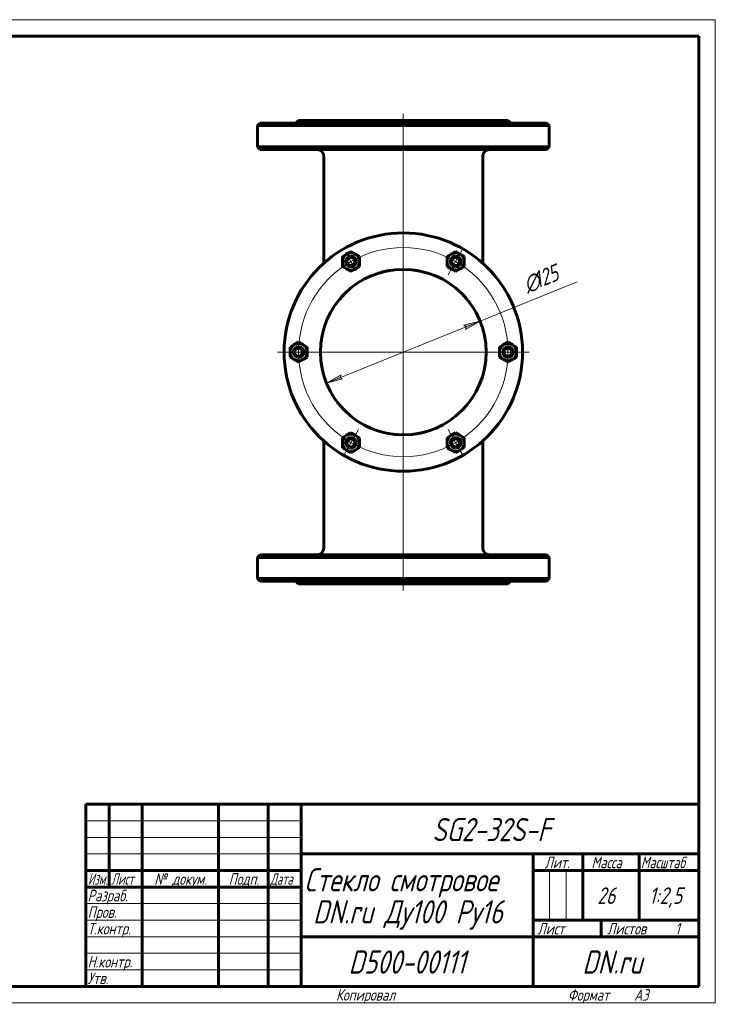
# Model space of a CAD drawing. Header units: millimetres. Extents: x 0 to 420, y -20 to 297.
# Tile 5 of 5: x 210 to 420, y 0 to 297. Entities that reach past the tile are written whole.
import ezdxf

# ---------------------------------------------------------------- set-up
doc = ezdxf.new("R2010")
doc.units = ezdxf.units.MM
doc.layers.add('Системный слой', color=7, linetype='Continuous')
doc.layers.add('Системный слой (1)', color=7, linetype='Continuous', true_color=0x6c6c6c)
doc.styles.add('KDIMTEXTSTYLE', font='GOST_AU.SHX', dxfattribs={"width": 0.96, "oblique": 15, "height": 5})
doc.styles.add('KTEXTSTYLE', font='GOST_AU.SHX', dxfattribs={"width": 0.96, "height": 5})
doc.dimstyles.new('KDIMSTYLE (0.40)', dxfattribs={"dimtxt": 5, "dimasz": 1, "dimexe": 2, "dimexo": 0, "dimgap": 1, "dimtad": 1, "dimlfac": 2.5, "dimtxsty": 'KDIMTEXTSTYLE', "dimsah": 1, "dimcen": 0, "dimdle": 1, "dimadec": 0, "dimazin": 0, "dimtfac": 0.667, "dimtmove": 0, "dimatfit": 3, "dimfxl": 1, "dimtvp": 1, "dimtolj": 1, "dimtzin": 0, "dimarcsym": 0})

# ---------------------------------------------------------------- blocks, each defined once
blk = doc.blocks.new('D6')
at = {"layer": 'Системный слой (1)'}
for points in [[(344.6, 203.46), (348.99, 205.94), (344.11, 204.68), (344.82, 204.26)], [(307.5, 188.5), (306.79, 188.93), (307.01, 189.72), (302.62, 187.24)]]:
    blk.add_hatch(color=7, dxfattribs=at).paths.add_polyline_path(points)
at = {"layer": 'Системный слой (1)', "color": 7, "lineweight": 18, "true_color": 0xffffff}
for p, q in [((302.62, 187.24), (348.99, 205.94)), ((344.11, 204.68), (348.99, 205.94)), ((348.99, 205.94), (344.6, 203.46)), ((344.82, 204.26), (344.11, 204.68)), ((344.6, 203.46), (344.82, 204.26)), ((302.62, 187.24), (307.01, 189.72)), ((307.5, 188.5), (302.62, 187.24)), ((307.01, 189.72), (306.79, 188.93)), ((306.79, 188.93), (307.5, 188.5))]:
    blk.add_line(p, q, dxfattribs=at)
blk.add_wipeout([(363.85, 213.01), (361.09, 219.86), (372.84, 224.6), (375.6, 217.75)]).dxf.layer = 'Системный слой (1)'
blk.add_line((348.99, 205.94), (378.32, 217.77), dxfattribs=at)
at = {"layer": 'Системный слой (1)', "color": 7, "char_height": 5, "attachment_point": 1, "rotation": 21.9614, "style": 'KTEXTSTYLE'}
for s, insert in [('\\H5.0;\\W1.000;\\Q15;\\Q15;\\W0.960;125', (364.46, 220.36)), ('\\H5.0;\\W1.000;\\Q15;\\Q15;\\W0.960;∅', (361.39, 219.12))]:
    blk.add_mtext(s, dxfattribs=dict(at, insert=insert))
blk = doc.blocks.new('KDIMARROW_01')
at = {"layer": 'Системный слой'}
blk.add_hatch(color=0, dxfattribs=at).paths.add_polyline_path([(0, 0), (-5, 0.66), (-4.5, 0), (-5, -0.66)])
at = {"layer": 'Системный слой', "color": 0, "lineweight": 18}
for p, q in [((-4.5, 0), (-5, 0.66)), ((-5, 0.66), (0, 0)), ((0, 0), (-5, -0.66)), ((-5, -0.66), (-4.5, 0))]:
    blk.add_line(p, q, dxfattribs=at)
at = {"layer": 'Системный слой (1)', "color": 0, "lineweight": 18}
blk.add_line((116.18, 196.59), (115.78, 196.59), dxfattribs=at)
blk = doc.blocks.new('U59')
at = {"layer": 'Системный слой (1)', "color": 143, "lineweight": 60, "true_color": 0x33acca}
for p, q in [((344.02, 179.46), (343.89, 179.33)), ((344.14, 179.59), (344.02, 179.46)), ((344.26, 179.72), (344.14, 179.59))]:
    blk.add_line(p, q, dxfattribs=at)
blk = doc.blocks.new('U60')
at = {"layer": 'Системный слой (1)', "color": 143, "lineweight": 60, "true_color": 0x33acca}
for p, q in [((326.79, 221.57), (328.05, 221.49)), ((328.05, 221.49), (329.29, 221.35)), ((329.29, 221.35), (330.52, 221.14))]:
    blk.add_line(p, q, dxfattribs=at)
blk = doc.blocks.new('U61')
at = {"layer": 'Системный слой (1)', "color": 143, "lineweight": 60, "true_color": 0x33acca}
for p, q in [((344.02, 179.46), (343.89, 179.33)), ((344.14, 179.59), (344.02, 179.46)), ((344.26, 179.72), (344.14, 179.59))]:
    blk.add_line(p, q, dxfattribs=at)
blk = doc.blocks.new('U62')
at = {"layer": 'Системный слой (1)', "color": 143, "lineweight": 60, "true_color": 0x33acca}
for p, q in [((332.53, 172.51), (331.52, 172.25)), ((330.48, 172.03), (329.41, 171.85)), ((331.52, 172.25), (330.48, 172.03))]:
    blk.add_line(p, q, dxfattribs=at)
blk = doc.blocks.new('U63')
at = {"layer": 'Системный слой (1)', "color": 143, "lineweight": 60, "true_color": 0x33acca}
for p, q in [((316.71, 219.88), (317.77, 220.27)), ((317.77, 220.27), (319.56, 220.8)), ((319.56, 220.8), (321.44, 221.21)), ((321.44, 221.21), (322.17, 221.33))]:
    blk.add_line(p, q, dxfattribs=at)
blk = doc.blocks.new('U64')
at = {"layer": 'Системный слой (1)', "color": 143, "lineweight": 60, "true_color": 0x33acca}
for p, q in [((305.97, 181.38), (305.89, 181.48)), ((306.05, 181.28), (305.97, 181.38)), ((306.13, 181.17), (306.05, 181.28))]:
    blk.add_line(p, q, dxfattribs=at)
blk = doc.blocks.new('U65')
at = {"layer": 'Системный слой (1)', "color": 143, "lineweight": 60, "true_color": 0x33acca}
for p, q in [((307.07, 213.14), (307.25, 213.35)), ((307.25, 213.35), (307.45, 213.56)), ((307.45, 213.56), (307.65, 213.78))]:
    blk.add_line(p, q, dxfattribs=at)
blk = doc.blocks.new('U66')
at = {"layer": 'Системный слой (1)', "color": 143, "lineweight": 60, "true_color": 0x33acca}
for p, q in [((343.94, 213.81), (344.04, 213.7)), ((344.04, 213.7), (344.14, 213.59)), ((344.14, 213.59), (344.24, 213.48))]:
    blk.add_line(p, q, dxfattribs=at)
blk = doc.blocks.new('U67')
at = {"layer": 'Системный слой (1)', "color": 143, "lineweight": 60, "true_color": 0x33acca}
for p, q in [((316.71, 219.88), (317.77, 220.27)), ((317.77, 220.27), (319.56, 220.8)), ((319.56, 220.8), (321.44, 221.21)), ((321.44, 221.21), (322.17, 221.33))]:
    blk.add_line(p, q, dxfattribs=at)
blk = doc.blocks.new('U68')
at = {"layer": 'Системный слой (1)', "color": 143, "lineweight": 60, "true_color": 0x33acca}
for p, q in [((307.45, 179.63), (307.32, 179.77)), ((307.58, 179.48), (307.45, 179.63)), ((307.71, 179.34), (307.58, 179.48))]:
    blk.add_line(p, q, dxfattribs=at)
blk = doc.blocks.new('U69')
at = {"layer": 'Системный слой (1)', "color": 143, "lineweight": 60, "true_color": 0x33acca}
for p, q in [((322.66, 171.79), (321.35, 171.99)), ((323.99, 171.66), (322.66, 171.79)), ((325.33, 171.6), (323.99, 171.66))]:
    blk.add_line(p, q, dxfattribs=at)
blk = doc.blocks.new('U70')
at = {"layer": 'Системный слой (1)', "color": 143, "lineweight": 60, "true_color": 0x33acca}
for p, q in [((343.94, 213.81), (344.04, 213.7)), ((344.04, 213.7), (344.14, 213.59)), ((344.14, 213.59), (344.24, 213.48))]:
    blk.add_line(p, q, dxfattribs=at)
blk = doc.blocks.new('U71')
at = {"layer": 'Системный слой (1)', "color": 143, "lineweight": 60, "true_color": 0x33acca}
for p, q in [((345.52, 211.97), (345.61, 211.86)), ((345.61, 211.86), (345.68, 211.76)), ((345.68, 211.76), (345.75, 211.67))]:
    blk.add_line(p, q, dxfattribs=at)
blk = doc.blocks.new('U72')
at = {"layer": 'Системный слой (1)', "color": 143, "lineweight": 60, "true_color": 0x33acca}
for p, q in [((326.79, 221.57), (328.05, 221.49)), ((328.05, 221.49), (329.29, 221.35)), ((329.29, 221.35), (330.52, 221.14))]:
    blk.add_line(p, q, dxfattribs=at)
blk = doc.blocks.new('U73')
at = {"layer": 'Системный слой (1)', "color": 143, "lineweight": 60, "true_color": 0x33acca}
for p, q in [((305.97, 181.38), (305.89, 181.48)), ((306.05, 181.28), (305.97, 181.38)), ((306.13, 181.17), (306.05, 181.28))]:
    blk.add_line(p, q, dxfattribs=at)
blk = doc.blocks.new('U74')
at = {"layer": 'Системный слой (1)', "color": 143, "lineweight": 60, "true_color": 0x33acca}
for p, q in [((345.52, 211.97), (345.61, 211.86)), ((345.61, 211.86), (345.68, 211.76)), ((345.68, 211.76), (345.75, 211.67))]:
    blk.add_line(p, q, dxfattribs=at)
blk = doc.blocks.new('U75')
at = {"layer": 'Системный слой (1)', "color": 143, "lineweight": 60, "true_color": 0x33acca}
for p, q in [((307.45, 179.63), (307.32, 179.77)), ((307.58, 179.48), (307.45, 179.63)), ((307.71, 179.34), (307.58, 179.48))]:
    blk.add_line(p, q, dxfattribs=at)
blk = doc.blocks.new('U76')
at = {"layer": 'Системный слой (1)', "color": 143, "lineweight": 60, "true_color": 0x33acca}
for p, q in [((322.73, 171.78), (321.46, 171.97)), ((324.02, 171.66), (322.73, 171.78)), ((325.33, 171.6), (324.02, 171.66))]:
    blk.add_line(p, q, dxfattribs=at)
blk = doc.blocks.new('U77')
at = {"layer": 'Системный слой (1)', "color": 143, "lineweight": 60, "true_color": 0x33acca}
for p, q in [((307.07, 213.14), (307.25, 213.35)), ((307.25, 213.35), (307.45, 213.56)), ((307.45, 213.56), (307.65, 213.78))]:
    blk.add_line(p, q, dxfattribs=at)
blk = doc.blocks.new('U78')
at = {"layer": 'Системный слой (1)', "color": 143, "lineweight": 60, "true_color": 0x33acca}
for p, q in [((332.53, 172.51), (331.52, 172.25)), ((330.48, 172.03), (329.41, 171.85)), ((331.52, 172.25), (330.48, 172.03))]:
    blk.add_line(p, q, dxfattribs=at)
blk = doc.blocks.new('U79')
at = {"layer": 'Системный слой (1)', "color": 30, "lineweight": 18, "true_color": 0xff8000}
for q in [(325.81, 234.59), (287.81, 196.59), (363.81, 196.59), (325.81, 158.59)]:
    blk.add_line((325.81, 196.59), q, dxfattribs=at)
blk = doc.blocks.new('U80')
at = {"layer": 'Системный слой (1)', "color": 30, "lineweight": 18, "true_color": 0xff8000}
for p, q in [((310.01, 223.96), (308.41, 226.73)), ((341.61, 223.96), (343.91, 227.94)), ((311.61, 221.19), (310.01, 223.96)), ((339.31, 219.98), (341.61, 223.96)), ((294.21, 196.59), (289.61, 196.59)), ((298.81, 196.59), (294.21, 196.59)), ((352.81, 196.59), (357.41, 196.59)), ((357.41, 196.59), (362.01, 196.59)), ((312.31, 173.21), (310.01, 169.23)), ((339.31, 173.21), (341.61, 169.23)), ((310.01, 169.23), (307.71, 165.24)), ((341.61, 169.23), (343.91, 165.24))]:
    blk.add_line(p, q, dxfattribs=at)
for start, end in [(60, 120), (120, 180), (0, 60), (180, 240), (300, 0), (240, 300)]:
    blk.add_arc((325.81, 196.59), 31.6, start, end, dxfattribs=at)
blk = doc.blocks.new('U81')
at = {"color": 7, "lineweight": 18, "true_color": 0xffffff}
for p, q in [((0, 0), (0, 297)), ((0, 297), (420, 297)), ((420, 297), (420, 0)), ((230, 55), (295, 55)), ((230, 50), (295, 50)), ((230, 45), (295, 45)), ((369.96, 25), (369.96, 40)), ((374.98, 25), (374.98, 40)), ((230, 30), (295, 30)), ((230, 25), (295, 25)), ((230, 20), (295, 20)), ((230, 15), (295, 15)), ((230, 10), (295, 10)), ((420, 0), (0, 0))]:
    blk.add_line(p, q, dxfattribs=at)
at = {"color": 143, "lineweight": 60, "true_color": 0x33acca}
for p, q in [((8, 172), (8, 292)), ((20, 292), (8, 292)), ((13, 172), (13, 292)), ((20, 5), (20, 292)), ((20, 292), (415, 292)), ((90, 292), (90, 278)), ((415, 292), (415, 5)), ((90, 278), (20, 278)), ((20, 232), (8, 232)), ((20, 172), (8, 172)), ((8, 5), (8, 150)), ((20, 150), (8, 150)), ((13, 5), (13, 150)), ((20, 115), (8, 115)), ((20, 90), (8, 90)), ((20, 65), (8, 65)), ((230, 60), (415, 60)), ((230, 5), (230, 60)), ((237, 35), (237, 60)), ((247, 5), (247, 60)), ((270, 5), (270, 60)), ((285, 5), (285, 60)), ((295, 5), (295, 60)), ((295, 45), (415, 45)), ((365, 5), (365, 45)), ((380, 25), (380, 45)), ((397, 25), (397, 45)), ((230, 40), (295, 40)), ((365, 40), (380, 40)), ((380, 40), (415, 40)), ((230, 35), (295, 35)), ((20, 30), (8, 30)), ((365, 25), (415, 25)), ((385.57, 20), (385.57, 25)), ((295, 20), (365, 20)), ((365, 20), (415, 20)), ((20, 5), (8, 5)), ((415, 5), (20, 5))]:
    blk.add_line(p, q, dxfattribs=at)
at = {"color": 7, "attachment_point": 1, "style": 'KTEXTSTYLE'}
for s, insert, char_height, rotation in [('\\H5.0;\\W1.000;\\Q15;\\Q15;\\W0.960;\\H7.00;SG2-32S-F', (75.44, 281.64), 7, 180), ('\\H5.0;\\W1.000;\\Q15;\\Q15;\\W0.960;\\H3.50;Перв. примен.', (8.82, 250.52), 3.5, 90), ('\\H5.0;\\W1.000;\\Q15;\\Q15;\\W0.960;\\H3.50;Справ. №', (8.82, 193.63), 3.5, 90), ('\\H5.0;\\W1.000;\\Q15;\\Q15;\\W0.960;\\H3.50;Подп. и дата', (8.82, 120.66), 3.5, 90), ('\\H5.0;\\W1.000;\\Q15;\\Q15;\\W0.960;\\H3.50;Инв. № дубл.', (8.82, 91.57), 3.5, 90), ('\\H5.0;\\W1.000;\\Q15;\\Q15;\\W0.960;\\H3.50;Взам. инв. №', (8.82, 65.8), 3.5, 90), ('\\H5.0;\\W1.000;\\Q15;\\Q15;\\W0.960;\\H3.50;Подп. и дата', (8.82, 35.66), 3.5, 90), ('\\H5.0;\\W1.000;\\Q15;\\Q15;\\W0.960;\\H3.50;Инв. № подл.', (8.82, 6.57), 3.5, 90)]:
    blk.add_mtext(s, dxfattribs=dict(at, insert=insert, char_height=char_height, rotation=rotation))
for s, insert, char_height in [('\\H5.0;\\W1.000;\\Q15;\\Q15;\\W0.960;\\H7.00;SG2-32S-F', (334.56, 55.86), 7), ('\\H5.0;\\W1.000;\\Q15;\\Q15;\\W0.960;\\H3.50;Лит.', (368.47, 44.18), 3.5), ('\\H5.0;\\W1.000;\\Q15;\\Q15;\\W0.960;\\H3.50;Масса', (382.58, 44.18), 3.5), ('\\H5.0;\\W1.000;\\Q15;\\Q15;\\W0.926;\\H3.50;Масштаб', (397.52, 44.18), 3.5), ('\\H5.0;\\W1.000;\\Q15;\\Q15;\\W0.786;\\H3.50;Изм.', (230.62, 39.18), 3.5), ('\\H5.0;\\W1.000;\\Q15;\\Q15;\\W0.800;\\H3.50;Лист', (237.61, 39.18), 3.5), ('\\H5.0;\\W1.000;\\Q15;\\Q15;\\W0.960;\\H3.50;№ докум.', (250.63, 39.18), 3.5), ('\\H5.0;\\W1.000;\\Q15;\\Q15;\\W0.960;\\H3.50;Подп.', (273.1, 39.18), 3.5), ('\\H5.0;\\W1.000;\\Q15;\\Q15;\\W0.800;\\H3.50;Дата', (285.61, 39.18), 3.5), ('\\H5.0;\\W1.000;\\Q15;\\Q15;\\W0.960;\\H7.00;Стекло смотровое', (295.94, 40.69), 7), ('\\H5.0;\\W1.000;\\Q15;\\Q15;\\W0.960;\\H3.50;Разраб.', (230.5, 34.18), 3.5), ('\\H5.0;\\W1.000;\\Q15;\\Q15;\\W0.960;26', (384.35, 34.9), 5), ('\\H5.0;\\W1.000;\\Q15;\\Q15;\\W0.960;{\\c16737820;1:2,5}', (400, 34.9), 5), ('\\H5.0;\\W1.000;\\Q15;\\Q15;\\W0.960;\\H7.00;DN.ru Ду100 Ру16', (298.54, 31.02), 7), ('\\H5.0;\\W1.000;\\Q15;\\Q15;\\W0.960;\\H3.50;Пров.', (230.5, 29.18), 3.5), ('\\H5.0;\\W1.000;\\Q15;\\Q15;\\W0.960;\\H3.50;Т.контр.', (230.5, 24.18), 3.5), ('\\H5.0;\\W1.000;\\Q15;\\Q15;\\W0.960;\\H3.50;Лист', (366.32, 24.18), 3.5), ('\\H5.0;\\W1.000;\\Q15;\\Q15;\\W0.960;\\H3.50;Листов', (387.36, 24.18), 3.5), ('\\H5.0;\\W1.000;\\Q15;\\Q15;\\W0.960;\\H3.50;1', (407.91, 24.18), 3.5), ('\\H5.0;\\W1.000;\\Q15;\\Q15;\\W0.960;\\H7.00;D500-00111', (309.28, 15.86), 7), ('\\H5.0;\\W1.000;\\Q15;\\Q15;\\W0.960;\\H7.00;DN.ru', (379.84, 15.86), 7), ('\\H5.0;\\W1.000;\\Q15;\\Q15;\\W0.960;\\H3.50;Н.контр.', (230.5, 14.18), 3.5), ('\\H5.0;\\W1.000;\\Q15;\\Q15;\\W0.960;\\H3.50;Утв.', (230.5, 9.18), 3.5), ('\\H5.0;\\W1.000;\\Q15;\\Q15;\\W0.960;\\H3.50;Копировал', (305.5, 4.18), 3.5), ('\\H5.0;\\W1.000;\\Q15;\\Q15;\\W0.960;\\H3.50;Формат', (375.5, 4.18), 3.5), ('\\H5.0;\\W1.000;\\Q15;\\Q15;\\W0.960;\\H3.50;A3', (395.5, 4.18), 3.5)]:
    blk.add_mtext(s, dxfattribs=dict(at, insert=insert, char_height=char_height))

msp = doc.modelspace()

# ---------------------------------------------------------------- linework, layer by layer
at = {"layer": 'Системный слой (1)', "color": 143, "lineweight": 60, "true_color": 0x33acca}
for p, q in [((282.6074, 265.7924), (281.8074, 264.9924)), ((281.8074, 264.9924), (325.8074, 264.9924)), ((281.8074, 258.5924), (281.8074, 264.9924)), ((369.0074, 265.7924), (282.6074, 265.7924)), ((294.2074, 266.5924), (293.4074, 265.7924)), ((294.2074, 266.5924), (357.4074, 266.5924)), ((325.8074, 264.9924), (369.8074, 264.9924)), ((357.4074, 266.5924), (358.2074, 265.7924)), ((369.0074, 265.7924), (369.8074, 264.9924)), ((369.8074, 258.5924), (369.8074, 264.9924)), ((282.6074, 257.7924), (281.8074, 258.5924)), ((325.8074, 258.5924), (281.8074, 258.5924)), ((282.6074, 257.7924), (369.0074, 257.7924)), ((301.8074, 223.4252), (301.8074, 255.7924)), ((369.8074, 258.5924), (325.8074, 258.5924)), ((349.8074, 223.4252), (349.8074, 255.7924)), ((369.0074, 257.7924), (369.8074, 258.5924)), ((307.4061, 225.4576), (308.7055, 226.2093)), ((308.7055, 226.2093), (310.0048, 226.961)), ((310.0048, 226.961), (311.3055, 226.2116)), ((311.3055, 226.2116), (312.6061, 225.4622)), ((339.0061, 225.4576), (340.3055, 226.2093)), ((340.3055, 226.2093), (341.6048, 226.961)), ((341.6048, 226.961), (342.9055, 226.2116)), ((342.9055, 226.2116), (344.2061, 225.4622)), ((307.4074, 223.9565), (307.4061, 225.4576)), ((307.4087, 222.4554), (307.4074, 223.9565)), ((312.6061, 225.4622), (312.6074, 223.961)), ((312.6074, 223.961), (312.6087, 222.4599)), ((339.0074, 223.9565), (339.0061, 225.4576)), ((339.0087, 222.4554), (339.0074, 223.9565)), ((344.2061, 225.4622), (344.2074, 223.961)), ((344.2074, 223.961), (344.2087, 222.4599)), ((308.7094, 221.706), (307.4087, 222.4554)), ((310.01, 220.9566), (308.7094, 221.706)), ((311.3094, 221.7082), (310.01, 220.9566)), ((312.6087, 222.4599), (311.3094, 221.7082)), ((340.3094, 221.706), (339.0087, 222.4554)), ((341.61, 220.9566), (340.3094, 221.706)), ((342.9094, 221.7082), (341.61, 220.9566)), ((344.2087, 222.4599), (342.9094, 221.7082)), ((292.9055, 198.8429), (294.2048, 199.5946)), ((294.2048, 199.5946), (295.5055, 198.8452)), ((356.1055, 198.8429), (357.4048, 199.5946)), ((357.4048, 199.5946), (358.7055, 198.8452)), ((291.6061, 198.0912), (292.9055, 198.8429)), ((291.6074, 196.5901), (291.6061, 198.0912)), ((291.6087, 195.089), (291.6074, 196.5901)), ((295.5055, 198.8452), (296.8061, 198.0957)), ((296.8061, 198.0957), (296.8074, 196.5946)), ((296.8074, 196.5946), (296.8087, 195.0935)), ((354.8061, 198.0912), (356.1055, 198.8429)), ((354.8074, 196.5901), (354.8061, 198.0912)), ((354.8087, 195.089), (354.8074, 196.5901)), ((358.7055, 198.8452), (360.0061, 198.0957)), ((360.0061, 198.0957), (360.0074, 196.5946)), ((360.0074, 196.5946), (360.0087, 195.0935)), ((292.9094, 194.3396), (291.6087, 195.089)), ((294.21, 193.5902), (292.9094, 194.3396)), ((295.5094, 194.3418), (294.21, 193.5902)), ((296.8087, 195.0935), (295.5094, 194.3418)), ((356.1094, 194.3396), (354.8087, 195.089)), ((357.41, 193.5902), (356.1094, 194.3396)), ((358.7094, 194.3418), (357.41, 193.5902)), ((360.0087, 195.0935), (358.7094, 194.3418)), ((301.8074, 137.3924), (301.8074, 169.7596)), ((307.4061, 170.7248), (308.7055, 171.4765)), ((307.4074, 169.2237), (307.4061, 170.7248)), ((308.7055, 171.4765), (310.0048, 172.2282)), ((310.0048, 172.2282), (311.3055, 171.4788)), ((311.3055, 171.4788), (312.6061, 170.7293)), ((312.6061, 170.7293), (312.6074, 169.2282)), ((339.0061, 170.7248), (340.3055, 171.4765)), ((339.0074, 169.2237), (339.0061, 170.7248)), ((340.3055, 171.4765), (341.6048, 172.2282)), ((341.6048, 172.2282), (342.9055, 171.4788)), ((342.9055, 171.4788), (344.2061, 170.7293)), ((344.2061, 170.7293), (344.2074, 169.2282)), ((349.8074, 137.3924), (349.8074, 169.7596)), ((307.4087, 167.7226), (307.4074, 169.2237)), ((308.7094, 166.9732), (307.4087, 167.7226)), ((310.01, 166.2238), (308.7094, 166.9732)), ((311.3094, 166.9754), (310.01, 166.2238)), ((312.6087, 167.7271), (311.3094, 166.9754)), ((312.6074, 169.2282), (312.6087, 167.7271)), ((339.0087, 167.7226), (339.0074, 169.2237)), ((340.3094, 166.9732), (339.0087, 167.7226)), ((341.61, 166.2238), (340.3094, 166.9732)), ((342.9094, 166.9754), (341.61, 166.2238)), ((344.2087, 167.7271), (342.9094, 166.9754)), ((344.2074, 169.2282), (344.2087, 167.7271)), ((282.6074, 135.3924), (281.8074, 134.5924)), ((281.8074, 128.1924), (281.8074, 134.5924)), ((281.8074, 134.5924), (325.8074, 134.5924)), ((369.0074, 135.3924), (282.6074, 135.3924)), ((325.8074, 134.5924), (369.8074, 134.5924)), ((369.0074, 135.3924), (369.8074, 134.5924)), ((369.8074, 128.1924), (369.8074, 134.5924)), ((282.6074, 127.3924), (281.8074, 128.1924)), ((325.8074, 128.1924), (281.8074, 128.1924)), ((369.8074, 128.1924), (325.8074, 128.1924)), ((369.0074, 127.3924), (369.8074, 128.1924)), ((282.6074, 127.3924), (369.0074, 127.3924)), ((294.2074, 126.5924), (293.4074, 127.3924)), ((294.2074, 126.5924), (357.4074, 126.5924)), ((357.4074, 126.5924), (358.2074, 127.3924))]:
    msp.add_line(p, q, dxfattribs=at)
for centre in [(310.0074, 169.226), (341.6074, 169.226)]:
    msp.add_circle(centre, 1.2, dxfattribs=at)
for centre, radius, start, end in [((299.8074, 255.7924), 2, 0, 90), ((351.8074, 255.7924), 2, 90, 180), ((310.0074, 223.9588), 2.6, 120.049737, 180.049737), ((310.0074, 223.9588), 2.6, 60.049737, 120.049737), ((310.0074, 223.9588), 2.6, 0.049737, 60.049737), ((341.6074, 223.9588), 2.6, 120.049737, 180.049737), ((341.6074, 223.9588), 2.6, 60.049737, 120.049737), ((341.6074, 223.9588), 2.6, 0.049737, 60.049737), ((310.0074, 223.9588), 2.6, 180.049737, 240.049737), ((310.0074, 223.9588), 1.6, 90, 270), ((310.0074, 223.9588), 1.6, 270, 90), ((310.0074, 223.9588), 2.6, 300.049737, 0.049737), ((341.6074, 223.9588), 2.6, 180.049737, 240.049737), ((341.6074, 223.9588), 1.6, 90, 270), ((341.6074, 223.9588), 1.6, 270, 90), ((341.6074, 223.9588), 2.6, 300.049737, 0.049737), ((325.8074, 196.5924), 25, 0, 270), ((310.0074, 223.9588), 2.6, 240.049737, 300.049737), ((341.6074, 223.9588), 2.6, 240.049737, 300.049737), ((305.0074, 211.8567), 0.8, 323.726456, 323.980342), ((294.2074, 196.5924), 2.6, 120.049737, 180.049737), ((294.2074, 196.5924), 2.6, 180.049737, 240.049737), ((294.2074, 196.5924), 1.6, 90, 270), ((294.2074, 196.5924), 2.6, 60.049737, 120.049737), ((294.2074, 196.5924), 1.6, 270, 90), ((294.2074, 196.5924), 2.6, 0.049737, 60.049737), ((294.2074, 196.5924), 2.6, 300.049737, 0.049737), ((325.8074, 196.5924), 25, 270, 0), ((357.4074, 196.5924), 2.6, 120.049737, 180.049737), ((357.4074, 196.5924), 2.6, 180.049737, 240.049737), ((357.4074, 196.5924), 1.6, 90, 270), ((357.4074, 196.5924), 2.6, 60.049737, 120.049737), ((357.4074, 196.5924), 1.6, 270, 90), ((357.4074, 196.5924), 2.6, 0.049737, 60.049737), ((357.4074, 196.5924), 2.6, 300.049737, 0.049737), ((294.2074, 196.5924), 2.6, 240.049737, 300.049737), ((357.4074, 196.5924), 2.6, 240.049737, 300.049737), ((310.0074, 169.226), 2.6, 120.049737, 180.049737), ((310.0074, 169.226), 1.6, 90, 270), ((310.0074, 169.226), 2.6, 60.049737, 120.049737), ((310.0074, 169.226), 1.6, 270, 90), ((310.0074, 169.226), 2.6, 0.049737, 60.049737), ((341.6074, 169.226), 2.6, 120.049737, 180.049737), ((341.6074, 169.226), 1.6, 90, 270), ((341.6074, 169.226), 2.6, 60.049737, 120.049737), ((341.6074, 169.226), 1.6, 270, 90), ((341.6074, 169.226), 2.6, 0.049737, 60.049737), ((310.0074, 169.226), 2.6, 180.049737, 240.049737), ((310.0074, 169.226), 2.6, 240.049737, 300.049737), ((310.0074, 169.226), 2.6, 300.049737, 0.049737), ((341.6074, 169.226), 2.6, 180.049737, 240.049737), ((341.6074, 169.226), 2.6, 240.049737, 300.049737), ((341.6074, 169.226), 2.6, 300.049737, 0.049737), ((299.8074, 137.3924), 2, 270, 0), ((351.8074, 137.3924), 2, 180, 270)]:
    msp.add_arc(centre, radius, start, end, dxfattribs=at)

# ---------------------------------------------------------------- next in the draw order: dimensions: what is measured, and where the dimension line sits
at = {"layer": 'Системный слой (1)', "color": 7}
dim = msp.add_diameter_dim_2p(p1=(267.8427, 173.2185), p2=(383.7722, 219.9662), dimstyle='KDIMSTYLE (0.40)', override={"dimpost": '\\H5.0;\\W0.960;\\Q15;<>', "dimblk1": 'KDIMARROW_01', "dimblk2": 'KDIMARROW_01', "dimclrt": 7, "dimtol": 1, "dimtp": 0, "dimtm": 0, "dimtdec": 5, "dimatfit": 2, "dimtolj": 1}, dxfattribs=at)
dim.commit()
dim.dimension.update_dxf_attribs({"geometry": 'D6', "text_midpoint": (370.3456, 214.552), "dimtype": 163})

# ---------------------------------------------------------------- next in the draw order: linework, layer by layer
at = {"layer": 'Системный слой (1)', "color": 30, "lineweight": 18, "true_color": 0xff8000}
for p, q in [((325.8074, 210.0843), (325.8074, 268.5924)), ((325.8074, 124.5924), (325.8074, 183.1004))]:
    msp.add_line(p, q, dxfattribs=at)
at = {"layer": 'Системный слой (1)', "color": 143, "lineweight": 60, "true_color": 0x33acca}
msp.add_line((345.9606, 181.7989), (345.9625, 181.8014), dxfattribs=at)
for centre, radius in [((325.8074, 196.5924), 36), ((310.0074, 223.9588), 1.2), ((341.6074, 223.9588), 1.2), ((294.2074, 196.5924), 1.2), ((357.4074, 196.5924), 1.2)]:
    msp.add_circle(centre, radius, dxfattribs=at)
for points, knots in [([(305.6545, 211.3863), (305.6543, 211.386), (305.6546, 211.3864), (305.6561, 211.3885), (305.6573, 211.3902), (305.6608, 211.3949), (305.663, 211.3979), (305.6684, 211.4053), (305.6715, 211.4096), (305.6788, 211.4195), (305.6829, 211.4251), (305.6875, 211.4313)], [0, 0, 0, 0, 3.15416021, 3.15416021, 6.30832043, 6.30832043, 9.46248064, 9.46248064, 12.61664086, 12.61664086, 15.77080107, 15.77080107, 15.77080107, 15.77080107]), ([(305.6545, 211.3863), (305.6543, 211.386), (305.6546, 211.3864), (305.6561, 211.3885), (305.6573, 211.3902), (305.6608, 211.3949), (305.663, 211.3979), (305.6684, 211.4053), (305.6715, 211.4096), (305.6788, 211.4195), (305.6829, 211.4251), (305.6875, 211.4313)], [0, 0, 0, 0, 3.15416021, 3.15416021, 6.30832043, 6.30832043, 9.46248064, 9.46248064, 12.61664086, 12.61664086, 15.77080107, 15.77080107, 15.77080107, 15.77080107]), ([(305.8148, 211.6022), (305.8257, 211.6167), (305.8371, 211.6319), (305.861, 211.6636), (305.8734, 211.68), (305.8993, 211.7142), (305.9128, 211.7319), (305.9268, 211.7503), (305.9268, 211.7503), (305.9286, 211.7526), (305.9303, 211.7549), (305.9336, 211.7592), (305.9351, 211.7612), (305.938, 211.765), (305.9393, 211.7667), (305.9418, 211.77), (305.943, 211.7715), (305.9452, 211.7743), (305.9462, 211.7757), (305.948, 211.7781), (305.9489, 211.7793), (305.9505, 211.7814), (305.9513, 211.7824), (305.9527, 211.7842), (305.9534, 211.7851), (305.9546, 211.7867), (305.9552, 211.7874), (305.9562, 211.7888), (305.9567, 211.7894), (305.9576, 211.7906), (305.9581, 211.7912), (305.9588, 211.7922), (305.9592, 211.7927), (305.9599, 211.7936), (305.9602, 211.794), (305.9608, 211.7948), (305.9611, 211.7952), (305.9616, 211.7958), (305.9618, 211.7961), (305.9623, 211.7967), (305.9625, 211.797), (305.9629, 211.7975), (305.963, 211.7977), (305.9634, 211.7982), (305.9635, 211.7984), (305.9638, 211.7987), (305.964, 211.7989), (305.9642, 211.7993), (305.9644, 211.7994), (305.9646, 211.7997), (305.9646, 211.7998), (305.9648, 211.8), (305.9648, 211.8001), (305.9651, 211.8004), (305.9652, 211.8006), (305.9657, 211.8012), (305.966, 211.8015), (305.9669, 211.8027), (305.9675, 211.8035), (305.9693, 211.8058), (305.9705, 211.8074), (305.974, 211.8121), (305.9764, 211.8152), (305.9836, 211.8246), (305.9885, 211.8308), (306.001, 211.8471), (306.0087, 211.8572), (306.0166, 211.8674)], [0, 0, 0, 0, 5.14037569, 5.14037569, 10.28075138, 10.28075138, 15.42112707, 15.42112707, 15.42491323, 15.42491323, 16.06972311, 16.06972311, 16.62656685, 16.62656685, 17.10744496, 17.10744496, 17.5227208, 17.5227208, 17.88134397, 17.88134397, 18.1910431, 18.1910431, 18.45849253, 18.45849253, 18.68945601, 18.68945601, 18.88891104, 18.88891104, 19.06115605, 19.06115605, 19.20990309, 19.20990309, 19.33835778, 19.33835778, 19.44928845, 19.44928845, 19.54508576, 19.54508576, 19.62781423, 19.62781423, 19.69925673, 19.69925673, 19.76095291, 19.76095291, 19.81423239, 19.81423239, 19.86024338, 19.86024338, 19.90625438, 19.90625438, 19.9296138, 19.9296138, 19.95651253, 19.95651253, 20.00889427, 20.00889427, 20.11294988, 20.11294988, 20.31964538, 20.31964538, 20.73020495, 20.73020495, 21.54566118, 21.54566118, 23.16524788, 23.16524788, 25.70187845, 25.70187845, 25.70187845, 25.70187845]), ([(305.8148, 211.6022), (305.8257, 211.6167), (305.8371, 211.6319), (305.861, 211.6636), (305.8734, 211.68), (305.8993, 211.7142), (305.9128, 211.7319), (305.9268, 211.7503), (305.9268, 211.7503), (305.9286, 211.7526), (305.9303, 211.7549), (305.9336, 211.7592), (305.9351, 211.7612), (305.938, 211.765), (305.9393, 211.7667), (305.9418, 211.77), (305.943, 211.7715), (305.9452, 211.7743), (305.9462, 211.7757), (305.948, 211.7781), (305.9489, 211.7793), (305.9505, 211.7814), (305.9513, 211.7824), (305.9527, 211.7842), (305.9534, 211.7851), (305.9546, 211.7867), (305.9552, 211.7874), (305.9562, 211.7888), (305.9567, 211.7894), (305.9576, 211.7906), (305.9581, 211.7912), (305.9588, 211.7922), (305.9592, 211.7927), (305.9599, 211.7936), (305.9602, 211.794), (305.9608, 211.7948), (305.9611, 211.7952), (305.9616, 211.7958), (305.9618, 211.7961), (305.9623, 211.7967), (305.9625, 211.797), (305.9629, 211.7975), (305.963, 211.7977), (305.9634, 211.7982), (305.9635, 211.7984), (305.9638, 211.7987), (305.964, 211.7989), (305.9642, 211.7993), (305.9644, 211.7994), (305.9646, 211.7997), (305.9646, 211.7998), (305.9648, 211.8), (305.9648, 211.8001), (305.9651, 211.8004), (305.9652, 211.8006), (305.9657, 211.8012), (305.966, 211.8015), (305.9669, 211.8027), (305.9675, 211.8035), (305.9693, 211.8058), (305.9705, 211.8074), (305.974, 211.8121), (305.9764, 211.8152), (305.9836, 211.8246), (305.9885, 211.8308), (306.001, 211.8471), (306.0087, 211.8572), (306.0166, 211.8674)], [0, 0, 0, 0, 5.14037569, 5.14037569, 10.28075138, 10.28075138, 15.42112707, 15.42112707, 15.42491323, 15.42491323, 16.06972311, 16.06972311, 16.62656685, 16.62656685, 17.10744496, 17.10744496, 17.5227208, 17.5227208, 17.88134397, 17.88134397, 18.1910431, 18.1910431, 18.45849253, 18.45849253, 18.68945601, 18.68945601, 18.88891104, 18.88891104, 19.06115605, 19.06115605, 19.20990309, 19.20990309, 19.33835778, 19.33835778, 19.44928845, 19.44928845, 19.54508576, 19.54508576, 19.62781423, 19.62781423, 19.69925673, 19.69925673, 19.76095291, 19.76095291, 19.81423239, 19.81423239, 19.86024338, 19.86024338, 19.90625438, 19.90625438, 19.9296138, 19.9296138, 19.95651253, 19.95651253, 20.00889427, 20.00889427, 20.11294988, 20.11294988, 20.31964538, 20.31964538, 20.73020495, 20.73020495, 21.54566118, 21.54566118, 23.16524788, 23.16524788, 25.70187845, 25.70187845, 25.70187845, 25.70187845]), ([(345.8115, 181.5979), (345.7979, 181.5797), (345.7833, 181.5603), (345.7525, 181.5194), (345.7362, 181.4979), (345.702, 181.4528), (345.684, 181.4292), (345.6464, 181.3799), (345.6267, 181.3543), (345.5857, 181.3011), (345.5644, 181.2735), (345.5422, 181.245)], [0, 0, 0, 0, 5.10420491, 5.10420491, 10.20840982, 10.20840982, 15.31261473, 15.31261473, 20.41681965, 20.41681965, 25.52102456, 25.52102456, 25.52102456, 25.52102456]), ([(345.8115, 181.5979), (345.7979, 181.5797), (345.7833, 181.5603), (345.7525, 181.5194), (345.7362, 181.4979), (345.702, 181.4528), (345.684, 181.4292), (345.6464, 181.3799), (345.6267, 181.3543), (345.5857, 181.3011), (345.5644, 181.2735), (345.5422, 181.245)], [0, 0, 0, 0, 5.10420491, 5.10420491, 10.20840982, 10.20840982, 15.31261473, 15.31261473, 20.41681965, 20.41681965, 25.52102456, 25.52102456, 25.52102456, 25.52102456]), ([(345.9608, 181.7991), (345.9608, 181.7991), (345.9607, 181.799), (345.9604, 181.7986), (345.9604, 181.7985), (345.9593, 181.797), (345.9583, 181.7957), (345.9554, 181.7917), (345.9536, 181.7893), (345.9492, 181.7833), (345.9466, 181.7797), (345.9406, 181.7716), (345.9372, 181.7669), (345.9334, 181.7618)], [0, 0, 0, 0, 0.88791037, 0.88791037, 2.95275177, 2.95275177, 5.90550353, 5.90550353, 8.8582553, 8.8582553, 11.81100707, 11.81100707, 14.76375884, 14.76375884, 14.76375884, 14.76375884]), ([(345.9608, 181.7991), (345.9608, 181.7991), (345.9607, 181.799), (345.9604, 181.7986), (345.9604, 181.7985), (345.9593, 181.797), (345.9583, 181.7957), (345.9554, 181.7917), (345.9536, 181.7893), (345.9492, 181.7833), (345.9466, 181.7797), (345.9406, 181.7716), (345.9372, 181.7669), (345.9334, 181.7618)], [0, 0, 0, 0, 0.88790999, 0.88790999, 2.95275177, 2.95275177, 5.90550353, 5.90550353, 8.8582553, 8.8582553, 11.81100707, 11.81100707, 14.76375884, 14.76375884, 14.76375884, 14.76375884]), ([(315.9209, 173.63), (315.8107, 173.6775), (315.7014, 173.7255), (315.4843, 173.8227), (315.3765, 173.8719), (315.1626, 173.9713), (315.0565, 174.0216), (314.846, 174.1231), (314.7415, 174.1744), (314.5343, 174.2779), (314.4315, 174.3302), (314.3296, 174.3829)], [0, 0, 0, 0, 3.3993755, 3.3993755, 6.798751, 6.798751, 10.19812649, 10.19812649, 13.59750199, 13.59750199, 16.99687749, 16.99687749, 16.99687749, 16.99687749]), ([(315.9209, 173.63), (315.8107, 173.6775), (315.7014, 173.7255), (315.4843, 173.8227), (315.3765, 173.8719), (315.1626, 173.9713), (315.0565, 174.0216), (314.846, 174.1231), (314.7415, 174.1744), (314.5343, 174.2779), (314.4315, 174.3302), (314.3296, 174.3829)], [0, 0, 0, 0, 3.3993755, 3.3993755, 6.798751, 6.798751, 10.19812649, 10.19812649, 13.59750199, 13.59750199, 16.99687749, 16.99687749, 16.99687749, 16.99687749]), ([(337.5159, 174.5035), (337.4416, 174.4641), (337.3668, 174.425), (337.2164, 174.3472), (337.1408, 174.3085), (336.9886, 174.2317), (336.912, 174.1936), (336.8292, 174.1528), (336.8233, 174.15), (336.8099, 174.1434), (336.8024, 174.1397), (336.7881, 174.1327), (336.7813, 174.1294), (336.7683, 174.123), (336.7621, 174.12), (336.7503, 174.1143), (336.7446, 174.1115), (336.7339, 174.1063), (336.7287, 174.1038), (336.7189, 174.099), (336.7143, 174.0967), (336.7053, 174.0924), (336.7011, 174.0904), (336.693, 174.0864), (336.6891, 174.0846), (336.6818, 174.081), (336.6782, 174.0793), (336.6715, 174.0761), (336.6683, 174.0745), (336.6622, 174.0716), (336.6593, 174.0702), (336.6538, 174.0675), (336.6511, 174.0662), (336.6461, 174.0638), (336.6437, 174.0626), (336.6391, 174.0604), (336.6369, 174.0594), (336.6327, 174.0574), (336.6307, 174.0564), (336.6269, 174.0546), (336.6251, 174.0537), (336.6217, 174.0521), (336.62, 174.0513), (336.6169, 174.0498), (336.6154, 174.0491), (336.6126, 174.0477), (336.6112, 174.047), (336.6086, 174.0458), (336.6074, 174.0452), (336.6049, 174.044), (336.6037, 174.0434), (336.6018, 174.0425), (336.6012, 174.0422), (336.5998, 174.0416), (336.5991, 174.0412), (336.597, 174.0402), (336.5955, 174.0396), (336.5913, 174.0375), (336.5885, 174.0362), (336.5802, 174.0322), (336.5746, 174.0296), (336.558, 174.0216), (336.547, 174.0164), (336.5139, 174.0006), (336.4919, 173.9902), (336.4359, 173.9638), (336.4018, 173.9478), (336.3676, 173.9319)], [0, 0, 0, 0, 2.86638547, 2.86638547, 5.73277095, 5.73277095, 8.59915642, 8.59915642, 8.8179731, 8.8179731, 9.09615855, 9.09615855, 9.34905441, 9.34905441, 9.57895974, 9.57895974, 9.78796459, 9.78796459, 9.97796899, 9.97796899, 10.15070027, 10.15070027, 10.3077287, 10.3077287, 10.45048183, 10.45048183, 10.58025739, 10.58025739, 10.69823518, 10.69823518, 10.80548771, 10.80548771, 10.90299001, 10.90299001, 10.99162847, 10.99162847, 11.07220889, 11.07220889, 11.14546381, 11.14546381, 11.2120592, 11.2120592, 11.27260046, 11.27260046, 11.32763796, 11.32763796, 11.37767206, 11.37767206, 11.42315761, 11.42315761, 11.46864315, 11.46864315, 11.4917358, 11.4917358, 11.51832733, 11.51832733, 11.57011084, 11.57011084, 11.67297809, 11.67297809, 11.87731302, 11.87731302, 12.28318379, 12.28318379, 13.08932711, 13.08932711, 14.33192737, 14.33192737, 14.33192737, 14.33192737])]:
    msp.add_open_spline(points, degree=3, knots=knots, dxfattribs=at)

# ---------------------------------------------------------------- next in the draw order: block references
msp.add_blockref('U81', (0, 0))
at = {"layer": 'Системный слой (1)'}
for name in ['U79', 'U80', 'U63', 'U67', 'U60', 'U72', 'U65', 'U77', 'U66', 'U70', 'U71', 'U74', 'U64', 'U73', 'U68', 'U75', 'U59', 'U61', 'U62', 'U78', 'U69', 'U76']:
    msp.add_blockref(name, (0, 0), dxfattribs=at)

doc.saveas('drawing.dxf')
